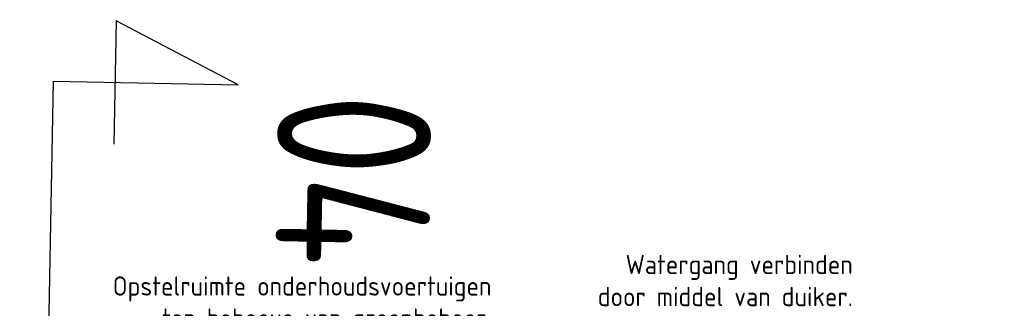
# Model space of a CAD drawing. Extents: x 100296 to 107772, y 404875 to 408930.
# Tile 28 of 98: x 101327 to 101391, y 407502 to 407520. Entities that reach past the tile are written whole.
import ezdxf
from ezdxf.enums import TextEntityAlignment as Align

# ---------------------------------------------------------------- set-up
doc = ezdxf.new("R2010")
doc.units = 0
for name, color, linetype in [('TDNL----_bossages', 71, 'Continuous'), ('TDXB-AL-_block', 7, 'Continuous'), ('TTNM----_maatvoering', 7, 'Continuous')]:
    doc.layers.add(name, color=color, linetype=linetype)
doc.styles.add('ENV-P', font='ISOCP.SHX')

# ---------------------------------------------------------------- blocks, each defined once
blk = doc.blocks.new('s0t02002')
blk.add_line((10, 0), (-10, 0))
at = {"linetype": 'Continuous', "flags": 128}
blk.add_lwpolyline([(-10, 0), (-10, 6), (-12, 2), (-8, 2)], dxfattribs=at)
at = {"color": 4, "linetype": 'Continuous', "style": 'ENV-P', "width": 0.87}
blk.add_attdef('NR', text='', height=5, dxfattribs=at).set_placement((-10.29354694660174, 7.238785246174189), align=Align.CENTER)

msp = doc.modelspace()

# ---------------------------------------------------------------- hatches: boundary and pattern name
at = {"layer": 'TDNL----_bossages'}
h = msp.add_hatch(dxfattribs=at)
h.set_pattern_fill('ENV-A30', color=256)
h.set_pattern_definition([(45, (0, 0), (-0.6222539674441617, 0.6222539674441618), []), (45, (0, 3.1112698), (-3.111269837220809, 3.11126983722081), [1, -0.6]), (17, (0, 0), (0.5157491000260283, 1.596552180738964), [0, -1.632, -0.924, 0, -1.344]), (48, (0, 0), (-0.3683115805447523, 1.623436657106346), [0, -1.616, 0, -1.648, 0, -1.328]), (71, (0, 0), (-0.9582315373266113, 1.345261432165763), [0, -1.6, 0, -0.9599999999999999, -1.316])])
edge = h.paths.add_edge_path()
edge.add_line((101631.6280828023, 407469.6562539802), (101632.2316357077, 407471.5508864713))
edge.add_arc((101626.5147049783, 407473.3720682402), 6.000000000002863, 342.3302352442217, 446.359084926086)
edge.add_line((101626.8957241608, 407479.3599580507), (101611.3307915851, 407480.350380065))
edge.add_line((101611.3307915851, 407480.350380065), (101606.1368240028, 407480.8027214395))
edge.add_line((101606.1368240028, 407480.8027214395), (101600.9533239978, 407481.2608050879))
edge.add_line((101600.9533239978, 407481.2608050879), (101595.7757660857, 407481.7040847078))
edge.add_line((101595.7757660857, 407481.7040847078), (101590.6009274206, 407482.1150527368))
edge.add_line((101590.6009274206, 407482.1150527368), (101585.4287345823, 407482.4938333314))
edge.add_line((101585.4287345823, 407482.4938333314), (101580.2573226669, 407482.826514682))
edge.add_line((101580.2573226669, 407482.826514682), (101575.0897411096, 407483.1362137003))
edge.add_line((101575.0897411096, 407483.1362137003), (101569.9179742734, 407483.3515950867))
edge.add_line((101569.9179742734, 407483.3515950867), (101564.7498998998, 407483.5352080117))
edge.add_line((101564.7498998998, 407483.5352080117), (101559.5854320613, 407483.6871620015))
edge.add_line((101559.5854320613, 407483.6871620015), (101554.4262195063, 407483.8301159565))
edge.add_line((101554.4262195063, 407483.8301159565), (101549.281265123, 407484.0256781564))
edge.add_line((101549.281265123, 407484.0256781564), (101544.1495712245, 407484.1777510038))
edge.add_line((101544.1495712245, 407484.1777510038), (101539.0303440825, 407484.2722708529))
edge.add_line((101539.0303440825, 407484.2722708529), (101533.924618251, 407484.3277936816))
edge.add_line((101533.924618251, 407484.3277936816), (101528.8323906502, 407484.348990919))
edge.add_line((101528.8323906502, 407484.348990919), (101523.7535642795, 407484.3404517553))
edge.add_line((101523.7535642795, 407484.3404517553), (101518.6876466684, 407484.2952715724))
edge.add_line((101518.6876466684, 407484.2952715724), (101513.633820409, 407484.1889588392))
edge.add_line((101513.633820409, 407484.1889588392), (101508.5929532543, 407484.0665742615))
edge.add_line((101508.5929532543, 407484.0665742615), (101503.5645451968, 407483.9313048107))
edge.add_line((101503.5645451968, 407483.9313048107), (101498.5480510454, 407483.7852310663))
edge.add_line((101498.5480510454, 407483.7852310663), (101493.5422507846, 407483.6362854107))
edge.add_line((101493.5422507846, 407483.6362854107), (101483.5370751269, 407483.4459927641))
edge.add_line((101483.5370751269, 407483.4459927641), (101473.5325847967, 407483.2930489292))
edge.add_line((101473.5325847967, 407483.2930489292), (101463.5274899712, 407483.1071614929))
edge.add_line((101463.5274899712, 407483.1071614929), (101453.5209094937, 407482.8403168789))
edge.add_line((101453.5209094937, 407482.8403168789), (101443.5136103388, 407482.5343095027))
edge.add_line((101443.5136103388, 407482.5343095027), (101433.5081777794, 407482.3300183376))
edge.add_line((101433.5081777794, 407482.3300183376), (101413.5019921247, 407482.1764359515))
edge.add_line((101413.5019921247, 407482.1764359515), (101395.5313596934, 407481.8922171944))
edge.add_arc((101395.539266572, 407481.3922797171), 0.4999999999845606, 90.90609930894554, 168.9826031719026)
edge.add_line((101395.0484819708, 407481.487833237), (101398.5100475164, 407481.424310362))
edge.add_line((101398.5100475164, 407481.424310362), (101460.0296005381, 407480.0069863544))
edge.add_line((101460.0296005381, 407480.0069863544), (101522.1195406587, 407478.6150672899))
edge.add_line((101522.1195406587, 407478.6150672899), (101552.1308784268, 407477.2825962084))
edge.add_line((101552.1308784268, 407477.2825962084), (101578.5199892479, 407474.6257253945))
edge.add_line((101578.5199892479, 407474.6257253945), (101603.0848261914, 407470.8503984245))
edge.add_line((101603.0848261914, 407470.8503984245), (101630.2783762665, 407465.4211428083))
edge.add_line((101630.2783762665, 407465.4211428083), (101631.6280828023, 407469.6562539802))
edge = h.paths.add_edge_path()
edge.add_line((101383.0045273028, 407491.1952842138), (101413.3904114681, 407491.6758593))
edge.add_line((101413.3904114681, 407491.6758593), (101433.3747434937, 407491.8292739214))
edge.add_line((101433.3747434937, 407491.8292739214), (101443.2714590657, 407492.0313453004))
edge.add_line((101443.2714590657, 407492.0313453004), (101453.2491059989, 407492.3364459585))
edge.add_line((101453.2491059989, 407492.3364459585), (101463.3126272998, 407492.6048090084))
edge.add_line((101463.3126272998, 407492.6048090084), (101473.3717408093, 407492.7917000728))
edge.add_line((101473.3717408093, 407492.7917000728), (101483.3741414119, 407492.944611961))
edge.add_line((101483.3741414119, 407492.944611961), (101493.3106463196, 407493.1335985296))
edge.add_line((101493.3106463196, 407493.1335985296), (101498.2655072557, 407493.2810285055))
edge.add_line((101498.2655072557, 407493.2810285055), (101503.2985553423, 407493.4275861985))
edge.add_line((101503.2985553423, 407493.4275861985), (101508.3499302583, 407493.5634734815))
edge.add_line((101508.3499302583, 407493.5634734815), (101513.418631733, 407493.6865338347))
edge.add_line((101513.418631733, 407493.6865338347), (101518.5453811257, 407493.7943805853))
edge.add_line((101518.5453811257, 407493.7943805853), (101523.7032163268, 407493.8403805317))
edge.add_line((101523.7032163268, 407493.8403805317), (101528.8441769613, 407493.849024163))
edge.add_line((101528.8441769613, 407493.849024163), (101533.9960429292, 407493.8275786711))
edge.add_line((101533.9960429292, 407493.8275786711), (101539.1696850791, 407493.7713172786))
edge.add_line((101539.1696850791, 407493.7713172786), (101544.3779658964, 407493.6751531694))
edge.add_line((101544.3779658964, 407493.6751531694), (101549.6023902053, 407493.5203323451))
edge.add_line((101549.6023902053, 407493.5203323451), (101554.7382120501, 407493.325117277))
edge.add_line((101554.7382120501, 407493.325117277), (101559.8566957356, 407493.1832918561))
edge.add_line((101559.8566957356, 407493.1832918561), (101565.058254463, 407493.0302465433))
edge.add_line((101565.058254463, 407493.0302465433), (101570.2842760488, 407492.844574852))
edge.add_line((101570.2842760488, 407492.844574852), (101575.5715895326, 407492.6243814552))
edge.add_line((101575.5715895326, 407492.6243814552), (101580.8464297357, 407492.3082543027))
edge.add_line((101580.8464297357, 407492.3082543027), (101586.0806212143, 407491.9715342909))
edge.add_line((101586.0806212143, 407491.9715342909), (101591.3239116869, 407491.587546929))
edge.add_line((101591.3239116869, 407491.587546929), (101596.5570099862, 407491.1719521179))
edge.add_line((101596.5570099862, 407491.1719521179), (101601.7766613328, 407490.7250686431))
edge.add_line((101601.7766613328, 407490.7250686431), (101606.9670849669, 407490.2663731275))
edge.add_line((101606.9670849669, 407490.2663731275), (101636.2651424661, 407487.7148124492))
edge.add_line((101636.2651424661, 407487.7148124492), (101637.5376327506, 407497.7422154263))
edge.add_line((101637.5376327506, 407497.7422154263), (101582.5547483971, 407518.867778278))
edge.add_line((101582.5547483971, 407518.867778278), (101577.0953049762, 407506.8692729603))
edge.add_line((101577.0953049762, 407506.8692729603), (101559.352046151, 407505.7784978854))
edge.add_line((101559.352046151, 407505.7784978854), (101556.0763584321, 407501.4154180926))
edge.add_line((101556.0763584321, 407501.4154180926), (101545.1574174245, 407501.1427140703))
edge.add_line((101545.1574174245, 407501.1427140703), (101535.6033508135, 407505.2331103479))
edge.add_line((101535.6033508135, 407505.2331103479), (101403.7573399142, 407498.9611639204))
edge.add_line((101403.7573399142, 407498.9611639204), (101361.3705095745, 407493.503699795))
edge.add_line((101361.3705095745, 407493.503699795), (101349.6326330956, 407495.9579334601))
edge.add_line((101349.6326330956, 407495.9579334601), (101305.9569232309, 407497.0487085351))
edge.add_line((101305.9569232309, 407497.0487085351), (101255.8814485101, 407493.6644963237))
edge.add_line((101255.8814485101, 407493.6644963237), (101251.0320223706, 407493.9336321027))
edge.add_line((101251.0320223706, 407493.9336321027), (101250.2975979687, 407494.6265502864))
edge.add_line((101250.2975979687, 407494.6265502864), (101210.4137285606, 407493.4934766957))
edge.add_line((101210.4137285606, 407493.4934766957), (101206.7884684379, 407493.7309266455))
edge.add_line((101206.7884684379, 407493.7309266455), (101206.4406304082, 407493.7595203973))
edge.add_line((101206.4406304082, 407493.7595203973), (101204.1370894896, 407491.9003031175))
edge.add_line((101204.1370894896, 407491.9003031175), (101199.0033592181, 407492.2365559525))
edge.add_arc((101200.0490982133, 407508.2023453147), 16.0000000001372, 252.3439144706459, 266.25255180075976, ccw=False)
edge.add_line((101195.1962533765, 407492.9560376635), (101184.7721024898, 407496.2740073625))
edge.add_line((101184.7721024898, 407496.2740073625), (101173.4889828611, 407509.0639396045))
edge.add_line((101173.4889828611, 407509.0639396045), (101166.8252022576, 407509.6166953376))
edge.add_arc((101165.6678871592, 407495.6646122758), 14.00000000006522, 85.2582124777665, 174.9108574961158)
edge.add_line((101151.7230766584, 407496.9064899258), (101157.4161808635, 407485.8486020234))
edge.add_line((101157.4161808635, 407485.8486020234), (101358.6664499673, 407482.1554766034))
edge.add_line((101358.6664499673, 407482.1554766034), (101360.1560438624, 407485.9269372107))
edge.add_line((101360.1560438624, 407485.9269372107), (101364.0568877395, 407488.1921554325))
edge.add_line((101364.0568877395, 407488.1921554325), (101380.2952938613, 407489.1309638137))
edge.add_line((101380.2952938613, 407489.1309638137), (101382.1273550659, 407488.1995137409))
edge.add_line((101382.1273550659, 407488.1995137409), (101382.0218151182, 407490.1411327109))
edge.add_arc((101383.0203410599, 407490.1954092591), 0.9999999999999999, 90.90609930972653, 183.1113460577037, ccw=False)

# ---------------------------------------------------------------- block references
at = {"layer": 'TDXB-AL-_block', "color": 0}
ref = msp.add_blockref('s0t02002', (101328.7824229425, 407496.4760436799), dxfattribs=dict(at, xscale=2, yscale=2, zscale=2, rotation=268.948688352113))
ref.add_attrib('NR', '04', dxfattribs={"layer": '0', "color": 4, "linetype": 'Continuous', "height": 10, "rotation": 268.9486883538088, "style": 'ENV-P', "width": 0.8699999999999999}).set_placement((101343.6317974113, 407510.1635828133), align=Align.CENTER)

# ---------------------------------------------------------------- texts
at = {"layer": 'TTNM----_maatvoering', "color": 2, "char_height": 1.25, "attachment_point": 9, "style": 'ENV-P'}
for s, insert in [('\\A1;Watergang verbinden \\Pdoor middel van duiker.', (101381.1095983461, 407501.8710563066)), ('\\A1;Opstelruimte onderhoudsvoertuigen\\Pten behoeve van groenbeheer.', (101357.6191958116, 407500.0954533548))]:
    msp.add_mtext(s, dxfattribs=dict(at, insert=insert))

doc.saveas('drawing.dxf')
